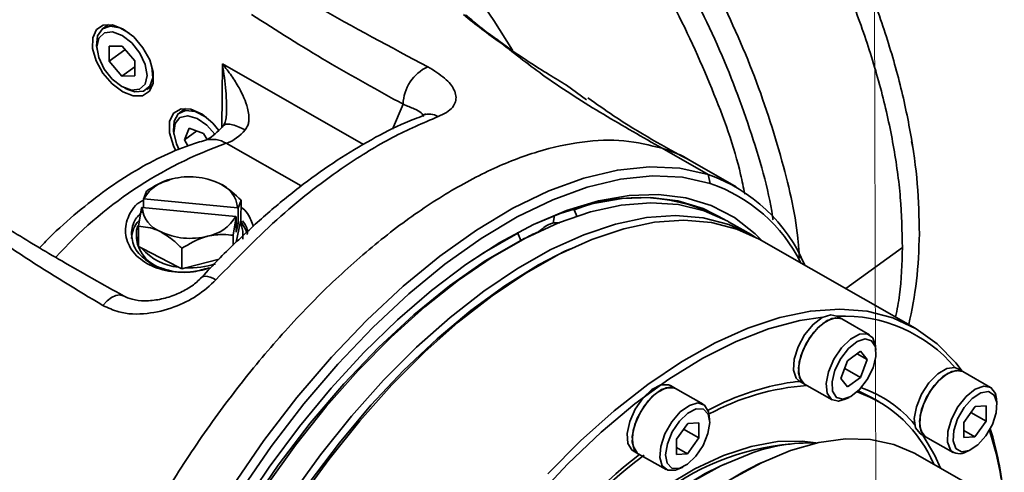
# Model space of a CAD drawing. Header units: millimetres. Extents: x -7686 to -856, y -458 to 6140.
# Tile 79 of 102: x -3475.19 to -3469.66, y 2011.47 to 2014.02. Entities that reach past the tile are written whole.
import ezdxf

# ---------------------------------------------------------------- set-up
doc = ezdxf.new("R2010")
doc.units = ezdxf.units.MM
doc.header["$LTSCALE"] = 5
doc.layers.add('1轮廓实线层', color=7, linetype='Continuous', lineweight=18)

msp = doc.modelspace()

# ---------------------------------------------------------------- linework, layer by layer
at = {"linetype": 'Continuous', "lineweight": 35}
for p, q in [((-3474.6943, 2013.991), (-3474.7271, 2013.967)), ((-3474.7604, 2013.8663), (-3474.7584, 2013.8476)), ((-3474.6904, 2013.7839), (-3474.6898, 2013.8687)), ((-3474.6898, 2013.8687), (-3474.6174, 2013.8701)), ((-3474.6174, 2013.8701), (-3474.5456, 2013.7866)), ((-3474.6023, 2013.8481), (-3474.6904, 2013.7839)), ((-3474.6023, 2013.8481), (-3474.5837, 2013.8309)), ((-3474.6186, 2013.7004), (-3474.6904, 2013.7839)), ((-3474.5458, 2013.7534), (-3474.6186, 2013.7004)), ((-3474.5456, 2013.7866), (-3474.5462, 2013.7017)), ((-3474.0563, 2013.4125), (-3474.0536, 2013.769)), ((-3474.0536, 2013.769), (-3473.2592, 2013.3162)), ((-3474.5462, 2013.7017), (-3474.6186, 2013.7004)), ((-3474.4785, 2013.6256), (-3474.4456, 2013.6495)), ((-3472.0047, 2013.5677), (-3472.118, 2013.6487)), ((-3474.6018, 2013.6325), (-3474.5846, 2013.6248)), ((-3473.0962, 2013.4023), (-3473.0368, 2013.5421)), ((-3474.2617, 2013.5181), (-3474.2946, 2013.4941)), ((-3474.3279, 2013.3934), (-3474.3259, 2013.3747)), ((-3474.267, 2013.3411), (-3474.2407, 2013.4071)), ((-3474.1974, 2013.3919), (-3474.267, 2013.3411)), ((-3474.2407, 2013.4071), (-3474.1591, 2013.3784)), ((-3474.1591, 2013.3784), (-3474.1395, 2013.3446)), ((-3474.2476, 2013.3078), (-3474.267, 2013.3411)), ((-3473.6101, 2013.0821), (-3474.0314, 2013.3222)), ((-3470.1698, 2013.299), (-3470.1771, 2013.333)), ((-3471.3208, 2013.1463), (-3471.5804, 2013.2943)), ((-3471.1633, 2013.077), (-3471.4229, 2013.225)), ((-3471.3091, 2013.0957), (-3471.3208, 2013.1463)), ((-3474.4808, 2013.0532), (-3474.4971, 2013.0086)), ((-3474.4971, 2013.0086), (-3474.4975, 2012.9608)), ((-3474.4944, 2013.0104), (-3474.4971, 2013.0086)), ((-3473.9677, 2012.9596), (-3474.4944, 2013.0104)), ((-3473.965, 2012.9572), (-3473.9486, 2013.0018)), ((-3473.9486, 2013.0018), (-3473.9495, 2012.8867)), ((-3474.508, 2012.9597), (-3474.5248, 2012.8556)), ((-3474.508, 2012.9597), (-3474.5053, 2012.9615)), ((-3474.5053, 2012.9615), (-3473.9786, 2012.9107)), ((-3473.965, 2012.9572), (-3473.9677, 2012.9596)), ((-3473.9656, 2012.8711), (-3473.965, 2012.9572)), ((-3472.1934, 2012.873), (-3472.1847, 2012.9156)), ((-3472.0806, 2012.952), (-3472.0749, 2012.9487)), ((-3472.0749, 2012.9487), (-3472.0572, 2012.909)), ((-3473.9926, 2012.8043), (-3473.9759, 2012.9083)), ((-3473.9786, 2012.9107), (-3473.9759, 2012.9083)), ((-3473.9759, 2012.9083), (-3473.9765, 2012.8223)), ((-3473.9765, 2012.7656), (-3473.9528, 2012.872)), ((-3473.9765, 2012.8223), (-3473.9656, 2012.8711)), ((-3473.9761, 2012.8722), (-3473.9656, 2012.8711)), ((-3473.9528, 2012.872), (-3473.9495, 2012.8867)), ((-3471.2526, 2012.9069), (-3471.2583, 2012.9102)), ((-3471.0795, 2012.8083), (-3471.2064, 2012.8806)), ((-3474.5371, 2012.8158), (-3474.5373, 2012.7865)), ((-3474.5248, 2012.8556), (-3474.5257, 2012.7405)), ((-3473.993, 2012.7488), (-3473.9926, 2012.8043)), ((-3473.9383, 2012.782), (-3473.9381, 2012.8114)), ((-3472.3924, 2012.8159), (-3472.3964, 2012.8182)), ((-3472.3748, 2012.7761), (-3472.3924, 2012.8159)), ((-3472.2687, 2012.8279), (-3472.2964, 2012.8149)), ((-3470.1564, 2012.2822), (-3471.0333, 2012.782)), ((-3474.5075, 2012.7313), (-3474.5257, 2012.7405)), ((-3474.5075, 2012.7313), (-3474.2997, 2012.6253)), ((-3474.2807, 2012.7312), (-3474.2816, 2012.616)), ((-3472.0956, 2012.7292), (-3472.1233, 2012.7162)), ((-3470.2284, 2012.7353), (-3470.5458, 2012.5042)), ((-3474.2602, 2012.6215), (-3474.0709, 2012.6695)), ((-3474.2997, 2012.6253), (-3474.2816, 2012.616)), ((-3474.2602, 2012.6215), (-3474.2816, 2012.616)), ((-3470.5691, 2012.3334), (-3470.5979, 2012.3498)), ((-3470.4133, 2012.2446), (-3470.5691, 2012.3334)), ((-3470.5366, 2012.0981), (-3470.4635, 2012.1514)), ((-3470.4635, 2012.1514), (-3470.4274, 2012.1045)), ((-3470.377, 2012.1571), (-3470.3792, 2012.1799)), ((-3470.5738, 2011.998), (-3470.5366, 2012.0981)), ((-3470.4837, 2012.1366), (-3470.4274, 2012.1045)), ((-3470.4274, 2012.1045), (-3470.4646, 2012.0044)), ((-3470.5527, 2012.0547), (-3470.4646, 2012.0044)), ((-3469.8885, 2012.0372), (-3469.9174, 2012.0537)), ((-3469.7328, 2011.9485), (-3469.8885, 2012.0372)), ((-3470.8052, 2011.9818), (-3470.834, 2011.9801)), ((-3470.8071, 2011.9829), (-3470.7782, 2011.9664)), ((-3470.5377, 2011.9512), (-3470.5738, 2011.998)), ((-3470.4646, 2012.0044), (-3470.5377, 2011.9512)), ((-3471.5047, 2011.9419), (-3471.5335, 2011.9584)), ((-3471.3489, 2011.8532), (-3471.5047, 2011.9419)), ((-3470.7782, 2011.9664), (-3470.6225, 2011.8776)), ((-3470.4015, 2011.8915), (-3470.4768, 2011.9283)), ((-3470.5494, 2011.8813), (-3470.5287, 2011.891)), ((-3470.3615, 2011.8687), (-3470.4015, 2011.8915)), ((-3469.6965, 2011.861), (-3469.6987, 2011.8838)), ((-3469.8831, 2011.7514), (-3469.8194, 2011.8399)), ((-3469.8426, 2011.8076), (-3469.757, 2011.7588)), ((-3469.8194, 2011.8399), (-3469.7564, 2011.8437)), ((-3469.7564, 2011.8437), (-3469.757, 2011.7588)), ((-3471.3126, 2011.7657), (-3471.3148, 2011.7885)), ((-3469.8837, 2011.6665), (-3469.8831, 2011.7514)), ((-3469.757, 2011.7588), (-3469.8207, 2011.6703)), ((-3471.4992, 2011.6561), (-3471.4356, 2011.7446)), ((-3471.4588, 2011.7123), (-3471.3731, 2011.6635)), ((-3471.4356, 2011.7446), (-3471.3725, 2011.7484)), ((-3471.3725, 2011.7484), (-3471.3731, 2011.6635)), ((-3469.8834, 2011.706), (-3469.8207, 2011.6703)), ((-3471.4999, 2011.5713), (-3471.4992, 2011.6561)), ((-3471.3731, 2011.6635), (-3471.4368, 2011.575)), ((-3470.1265, 2011.6867), (-3470.0977, 2011.6702)), ((-3470.0977, 2011.6702), (-3469.9419, 2011.5815)), ((-3469.8207, 2011.6703), (-3469.8837, 2011.6665)), ((-3471.7427, 2011.5914), (-3471.7138, 2011.575)), ((-3471.4996, 2011.6107), (-3471.4368, 2011.575)), ((-3469.8689, 2011.5851), (-3469.8481, 2011.5949)), ((-3471.7138, 2011.575), (-3471.5581, 2011.4862)), ((-3471.4368, 2011.575), (-3471.4999, 2011.5713)), ((-3471.0047, 2011.532), (-3471.0324, 2011.519)), ((-3469.7164, 2011.3243), (-3470.1549, 2011.5742)), ((-3471.485, 2011.4898), (-3471.4643, 2011.4996)), ((-3471.2296, 2011.5162), (-3471.2572, 2011.5032))]:
    msp.add_line(p, q, dxfattribs=at)
at = {"linetype": 'Continuous', "lineweight": 35, "flags": 128}
for points in [[(-3476.2836, 2015.8762), (-3476.1934, 2015.9355), (-3476.0348, 2016.0135), (-3475.8621, 2016.0685), (-3475.6768, 2016.0998), (-3475.4804, 2016.1074), (-3475.2744, 2016.0912), (-3475.0605, 2016.0512), (-3474.8405, 2015.9878), (-3474.6161, 2015.9015), (-3474.3891, 2015.793), (-3474.1613, 2015.6632), (-3473.9346, 2015.5131), (-3473.7108, 2015.3439), (-3473.4917, 2015.1571), (-3473.279, 2014.954), (-3473.0746, 2014.7364), (-3472.8799, 2014.5059), (-3472.6967, 2014.2645), (-3472.5263, 2014.014), (-3472.4222, 2013.8459)], [(-3474.6142, 2013.6126), (-3474.555, 2013.5895), (-3474.5027, 2013.5904), (-3474.4637, 2013.6153), (-3474.4427, 2013.6612), (-3474.4422, 2013.7224), (-3474.4624, 2013.7917), (-3474.5007, 2013.8606), (-3474.5525, 2013.9209), (-3474.6116, 2013.9653), (-3474.6709, 2013.9884), (-3474.7232, 2013.9874), (-3474.7622, 2013.9625), (-3474.7831, 2013.9167), (-3474.7836, 2013.8554), (-3474.7635, 2013.7862), (-3474.7252, 2013.7172), (-3474.6734, 2013.657), (-3474.6142, 2013.6126)], [(-3474.7604, 2013.8663), (-3474.7609, 2013.8714), (-3474.7551, 2013.9275), (-3474.7287, 2013.9659), (-3474.6853, 2013.9813), (-3474.6308, 2013.9718), (-3474.5775, 2013.9423)], [(-3474.6191, 2013.6412), (-3474.5649, 2013.6214), (-3474.5188, 2013.6264), (-3474.4878, 2013.6557), (-3474.4766, 2013.7047), (-3474.487, 2013.7659), (-3474.5173, 2013.8301), (-3474.5629, 2013.8874), (-3474.6169, 2013.9292), (-3474.6711, 2013.9491), (-3474.7172, 2013.944), (-3474.7482, 2013.9148), (-3474.7593, 2013.8658), (-3474.749, 2013.8045), (-3474.7187, 2013.7404), (-3474.6731, 2013.683), (-3474.6191, 2013.6412)], [(-3474.4561, 2013.7756), (-3474.4499, 2013.7536), (-3474.4449, 2013.6914), (-3474.4613, 2013.6433), (-3474.4968, 2013.6159), (-3474.5466, 2013.6129), (-3474.5846, 2013.6248)], [(-3474.0731, 2013.3947), (-3474.1076, 2013.4358), (-3474.1681, 2013.4858), (-3474.2303, 2013.5136), (-3474.2859, 2013.5157), (-3474.3277, 2013.4918), (-3474.3504, 2013.4449), (-3474.3508, 2013.3812), (-3474.3291, 2013.309), (-3474.3149, 2013.2803)], [(-3474.3279, 2013.3934), (-3474.3247, 2013.4472), (-3474.3013, 2013.4886), (-3474.2601, 2013.5077), (-3474.2068, 2013.5019), (-3474.1486, 2013.472), (-3474.1449, 2013.4694)], [(-3474.0964, 2013.3746), (-3474.1407, 2013.4244), (-3474.1955, 2013.4622), (-3474.2487, 2013.4772), (-3474.2922, 2013.4671), (-3474.3195, 2013.4335), (-3474.3264, 2013.3813), (-3474.3119, 2013.3187), (-3474.2966, 2013.2854)], [(-3474.0489, 2013.4203), (-3474.0474, 2013.4219), (-3474.0333, 2013.4293), (-3474.0133, 2013.4304), (-3473.9879, 2013.4253), (-3473.9583, 2013.4141), (-3473.9254, 2013.3974)], [(-3474.3125, 2010.8552), (-3474.1604, 2011.1288), (-3473.9956, 2011.3942), (-3473.8196, 2011.6491), (-3473.634, 2011.891), (-3473.4406, 2012.1177), (-3473.2411, 2012.3271), (-3473.0373, 2012.5174), (-3472.8312, 2012.6867), (-3472.6246, 2012.8335), (-3472.4194, 2012.9564), (-3472.2175, 2013.0544), (-3472.0208, 2013.1265), (-3471.8311, 2013.172), (-3471.6501, 2013.1905), (-3471.4795, 2013.1819), (-3471.3208, 2013.1463)], [(-3471.3091, 2013.0957), (-3471.4659, 2013.1309), (-3471.6345, 2013.1394), (-3471.8134, 2013.1211), (-3472.0009, 2013.0761), (-3472.1953, 2013.0048), (-3472.3948, 2012.908), (-3472.5975, 2012.7865), (-3472.8017, 2012.6415), (-3473.0054, 2012.4742), (-3473.2068, 2012.2861), (-3473.404, 2012.0792), (-3473.5951, 2011.8551), (-3473.7785, 2011.6161), (-3473.9524, 2011.3642), (-3474.1153, 2011.1019), (-3474.2656, 2010.8315)], [(-3473.9507, 2011.2598), (-3473.7894, 2011.5), (-3473.619, 2011.7289), (-3473.441, 2011.9447), (-3473.2569, 2012.1453), (-3473.0684, 2012.3291), (-3472.8771, 2012.4944), (-3472.6846, 2012.6397), (-3472.4927, 2012.7638), (-3472.3031, 2012.8656), (-3472.1175, 2012.9442), (-3471.9374, 2012.9989), (-3471.7644, 2013.0292), (-3471.6001, 2013.0348), (-3471.4459, 2013.0158), (-3471.3032, 2012.9722), (-3471.1732, 2012.9045), (-3471.0571, 2012.8133), (-3471.0168, 2012.7726)], [(-3473.8077, 2011.3931), (-3473.6422, 2011.6232), (-3473.4688, 2011.8408), (-3473.2888, 2012.0442), (-3473.1038, 2012.2314), (-3472.9156, 2012.4009), (-3472.7257, 2012.5512), (-3472.5359, 2012.6808), (-3472.3477, 2012.7888), (-3472.1628, 2012.8742), (-3471.9829, 2012.9361), (-3471.8096, 2012.9741), (-3471.6443, 2012.9878), (-3471.4885, 2012.9772), (-3471.3437, 2012.9422), (-3471.211, 2012.8832), (-3471.2064, 2012.8806)], [(-3471.2327, 2012.8949), (-3471.3499, 2012.9548), (-3471.4909, 2012.9978), (-3471.6432, 2013.0166), (-3471.8054, 2013.011), (-3471.9763, 2012.9811), (-3472.1541, 2012.927), (-3472.3034, 2012.8655)], [(-3472.583, 2012.4904), (-3472.3932, 2012.6184), (-3472.2052, 2012.7245), (-3472.0207, 2012.8079), (-3471.8413, 2012.8679), (-3471.6686, 2012.9039), (-3471.504, 2012.9155), (-3471.3491, 2012.9028), (-3471.2052, 2012.8658), (-3471.0736, 2012.8049), (-3471.056, 2012.7943)], [(-3473.9504, 2012.8826), (-3473.9217, 2012.8351), (-3473.9158, 2012.8172)], [(-3471.0333, 2012.782), (-3471.1591, 2012.8395), (-3471.303, 2012.8765), (-3471.4579, 2012.8892), (-3471.6224, 2012.8776), (-3471.7951, 2012.8416), (-3471.9745, 2012.7816), (-3472.159, 2012.6982), (-3472.347, 2012.5921), (-3472.5368, 2012.4641)], [(-3472.6901, 2012.6358), (-3472.5808, 2012.7079), (-3472.3924, 2012.8159)], [(-3474.6345, 2009.6337), (-3474.5554, 2009.9059), (-3474.4582, 2010.1813), (-3474.3438, 2010.4571), (-3474.2132, 2010.7306), (-3474.068, 2010.999), (-3473.9094, 2011.2596), (-3473.7392, 2011.5098), (-3473.5589, 2011.747), (-3473.3706, 2011.9688), (-3473.176, 2012.1731), (-3472.9771, 2012.3577), (-3472.7759, 2012.5208), (-3472.5744, 2012.6607), (-3472.3748, 2012.7761)], [(-3472.1233, 2012.7162), (-3472.2746, 2012.6381), (-3472.4646, 2012.5207), (-3472.6556, 2012.3816), (-3472.8459, 2012.2221), (-3473.0338, 2012.0436), (-3473.2176, 2011.8477), (-3473.3955, 2011.6363), (-3473.5661, 2011.4111), (-3473.7277, 2011.1744), (-3473.8789, 2010.9281), (-3474.0183, 2010.6746), (-3474.1446, 2010.4161), (-3474.2568, 2010.155), (-3474.3537, 2009.8936), (-3474.4346, 2009.6343), (-3474.4986, 2009.3795), (-3474.5453, 2009.1315), (-3474.5741, 2008.8924), (-3474.5849, 2008.6645), (-3474.5774, 2008.4499), (-3474.5744, 2008.4153)], [(-3474.1722, 2012.5655), (-3474.1683, 2012.5691), (-3474.16, 2012.5728), (-3474.1494, 2012.574), (-3474.1368, 2012.5726), (-3474.1224, 2012.5688), (-3474.1066, 2012.5626), (-3474.0897, 2012.554)], [(-3473.6673, 2011.3404), (-3473.5012, 2011.5695), (-3473.3271, 2011.786), (-3473.1466, 2011.9881), (-3472.9613, 2012.1739), (-3472.7729, 2012.3419), (-3472.583, 2012.4904)], [(-3474.6103, 2012.4633), (-3474.6109, 2012.4636), (-3474.6298, 2012.4687), (-3474.6522, 2012.4654), (-3474.6765, 2012.4538), (-3474.7014, 2012.4348), (-3474.7254, 2012.4093)], [(-3472.5368, 2012.4641), (-3472.7268, 2012.3156), (-3472.9152, 2012.1476), (-3473.1005, 2011.9618), (-3473.2809, 2011.7597), (-3473.455, 2011.5432), (-3473.6212, 2011.3141)], [(-3469.8917, 2012.039), (-3469.9285, 2012.0874), (-3470.0323, 2012.1944), (-3470.1505, 2012.2788), (-3470.2821, 2012.3398), (-3470.426, 2012.3768), (-3470.5809, 2012.3895), (-3470.7455, 2012.3778), (-3470.9182, 2012.3418), (-3471.0976, 2012.2818), (-3471.2821, 2012.1984), (-3471.4701, 2012.0923), (-3471.6599, 2011.9644)], [(-3472.2945, 2011.3216), (-3472.1107, 2011.5175), (-3471.9228, 2011.696), (-3471.7325, 2011.8555), (-3471.5415, 2011.9946), (-3471.3515, 2012.112), (-3471.1642, 2012.2067), (-3470.9814, 2012.2777), (-3470.8047, 2012.3245), (-3470.6764, 2012.3435)], [(-3470.5979, 2012.3498), (-3470.6318, 2012.3571), (-3470.6799, 2012.3416), (-3470.7311, 2012.3025), (-3470.7785, 2012.245), (-3470.8156, 2012.1769), (-3470.8374, 2012.1073), (-3470.841, 2012.0458), (-3470.8259, 2012.0005), (-3470.8071, 2011.9829)], [(-3470.7782, 2011.9664), (-3470.783, 2011.9695), (-3470.8069, 2012.0042), (-3470.8127, 2012.0585), (-3470.7998, 2012.1253), (-3470.7698, 2012.1953), (-3470.7269, 2012.2592), (-3470.6767, 2012.3083), (-3470.6262, 2012.3361), (-3470.582, 2012.3387), (-3470.5691, 2012.3334)], [(-3470.5691, 2012.3334), (-3470.6029, 2012.3406), (-3470.6511, 2012.3252), (-3470.7023, 2012.2861), (-3470.7497, 2012.2286), (-3470.7867, 2012.1605), (-3470.8086, 2012.0909), (-3470.8122, 2012.0293), (-3470.797, 2011.984), (-3470.7782, 2011.9664)], [(-3470.5494, 2011.8813), (-3470.5886, 2011.8704), (-3470.6273, 2011.8807), (-3470.6511, 2011.9154), (-3470.657, 2011.9698), (-3470.644, 2012.0365), (-3470.6141, 2012.1065), (-3470.5711, 2012.1704), (-3470.521, 2012.2196), (-3470.4704, 2012.2473), (-3470.4263, 2012.2499), (-3470.3945, 2012.227), (-3470.3794, 2012.1817), (-3470.3792, 2012.1799)], [(-3470.5636, 2011.8813), (-3470.5179, 2011.8967), (-3470.4695, 2011.9356), (-3470.4258, 2011.9921), (-3470.3936, 2012.0576), (-3470.3776, 2012.1221), (-3470.3803, 2012.1759), (-3470.4014, 2012.2107), (-3470.4376, 2012.2212), (-3470.4833, 2012.2058), (-3470.5317, 2012.167), (-3470.5753, 2012.1105), (-3470.6076, 2012.045), (-3470.6236, 2011.9804), (-3470.6208, 2011.9267), (-3470.5998, 2011.8919), (-3470.5636, 2011.8813)], [(-3469.9174, 2012.0537), (-3469.9336, 2012.0597), (-3469.9785, 2012.055), (-3470.0293, 2012.0253), (-3470.0791, 2011.9746), (-3470.1212, 2011.9098), (-3470.1499, 2011.8397), (-3470.1613, 2011.7737), (-3470.1538, 2011.7207), (-3470.1286, 2011.6879), (-3470.1265, 2011.6867)], [(-3469.8885, 2012.0372), (-3469.9048, 2012.0433), (-3469.9497, 2012.0385), (-3470.0005, 2012.0088), (-3470.0503, 2011.9582), (-3470.0923, 2011.8934), (-3470.121, 2011.8233), (-3470.1324, 2011.7573), (-3470.125, 2011.7043), (-3470.0998, 2011.6715), (-3470.0977, 2011.6702)], [(-3470.0977, 2011.6702), (-3470.1144, 2011.685), (-3470.131, 2011.7286), (-3470.129, 2011.7892), (-3470.1086, 2011.8584), (-3470.0727, 2011.927), (-3470.0259, 2011.9857), (-3469.9748, 2012.0266), (-3469.9261, 2012.0442), (-3469.8885, 2012.0372)], [(-3471.6599, 2011.9644), (-3471.8498, 2011.8158), (-3472.0383, 2011.6479), (-3472.2235, 2011.462)], [(-3471.6369, 2011.9365), (-3471.6873, 2011.8889), (-3471.7311, 2011.826), (-3471.7624, 2011.7561), (-3471.7768, 2011.6887), (-3471.7725, 2011.633), (-3471.7501, 2011.5965), (-3471.7427, 2011.5914)], [(-3471.7138, 2011.575), (-3471.7346, 2011.5955), (-3471.7482, 2011.6425), (-3471.743, 2011.7051), (-3471.7198, 2011.7749), (-3471.6816, 2011.8424), (-3471.6337, 2011.8987), (-3471.5825, 2011.936), (-3471.5349, 2011.9493), (-3471.5047, 2011.9419)], [(-3471.6081, 2011.9201), (-3471.6585, 2011.8725), (-3471.7023, 2011.8095), (-3471.7335, 2011.7396), (-3471.748, 2011.6723), (-3471.7437, 2011.6166), (-3471.7212, 2011.58), (-3471.7138, 2011.575)], [(-3471.5335, 2011.9584), (-3471.5433, 2011.9627), (-3471.5866, 2011.9623), (-3471.6369, 2011.9365)], [(-3471.5047, 2011.9419), (-3471.5145, 2011.9463), (-3471.5578, 2011.9458), (-3471.6081, 2011.9201)], [(-3469.9587, 2011.5962), (-3469.9753, 2011.6399), (-3469.9733, 2011.7004), (-3469.9529, 2011.7696), (-3469.9169, 2011.8383), (-3469.8702, 2011.897), (-3469.819, 2011.9379), (-3469.7703, 2011.9554), (-3469.7307, 2011.9472), (-3469.7055, 2011.9144), (-3469.6987, 2011.8838)], [(-3469.9281, 2011.6048), (-3469.8965, 2011.5858), (-3469.8532, 2011.5926), (-3469.8049, 2011.6241), (-3469.7589, 2011.6756), (-3469.7222, 2011.7392), (-3469.7004, 2011.8052), (-3469.6968, 2011.8636), (-3469.7119, 2011.9054), (-3469.7436, 2011.9244), (-3469.7868, 2011.9176), (-3469.8352, 2011.8861), (-3469.8812, 2011.8346), (-3469.9179, 2011.771), (-3469.9397, 2011.705), (-3469.9433, 2011.6467), (-3469.9281, 2011.6048)], [(-3471.485, 2011.4898), (-3471.505, 2011.4823), (-3471.5483, 2011.4818), (-3471.5788, 2011.5068), (-3471.5924, 2011.5537), (-3471.5873, 2011.6163), (-3471.564, 2011.6861), (-3471.5259, 2011.7537), (-3471.4779, 2011.8099), (-3471.4267, 2011.8472), (-3471.3791, 2011.8605), (-3471.3415, 2011.8481), (-3471.3191, 2011.8115), (-3471.3148, 2011.7885)], [(-3471.4373, 2011.5158), (-3471.3897, 2011.5614), (-3471.3491, 2011.6219), (-3471.3219, 2011.6882), (-3471.312, 2011.7502), (-3471.321, 2011.7985), (-3471.3476, 2011.8256), (-3471.3877, 2011.8275), (-3471.4351, 2011.8038), (-3471.4827, 2011.7582), (-3471.5233, 2011.6977), (-3471.5505, 2011.6314), (-3471.5604, 2011.5694), (-3471.5513, 2011.5212), (-3471.5248, 2011.494), (-3471.4847, 2011.4922), (-3471.4373, 2011.5158)], [(-3470.7152, 2011.6353), (-3470.7916, 2011.6454), (-3470.9313, 2011.6433), (-3471.0796, 2011.6163), (-3471.235, 2011.5649), (-3471.3955, 2011.4896), (-3471.5591, 2011.3914), (-3471.7238, 2011.2714), (-3471.8877, 2011.1312), (-3472.0488, 2010.9723), (-3472.2051, 2010.7969), (-3472.2569, 2010.7336)], [(-3471.1881, 2011.433), (-3471.0207, 2011.5244), (-3470.8571, 2011.5928), (-3470.6991, 2011.6377), (-3470.5485, 2011.6584), (-3470.4069, 2011.6549), (-3470.2758, 2011.6271), (-3470.1568, 2011.5753), (-3470.1549, 2011.5742)], [(-3470.0144, 2011.4941), (-3470.046, 2011.5643), (-3470.1138, 2011.6794)], [(-3472.9267, 2007.7548), (-3472.9852, 2007.8595), (-3473.0381, 2008.0003), (-3473.0739, 2008.1592), (-3473.092, 2008.3346), (-3473.0924, 2008.5242), (-3473.0749, 2008.7259), (-3473.0399, 2008.9373), (-3472.9876, 2009.1559), (-3472.9188, 2009.3792), (-3472.8342, 2009.6046), (-3472.7348, 2009.8294), (-3472.6219, 2010.0509), (-3472.4966, 2010.2666), (-3472.3605, 2010.4739), (-3472.2152, 2010.6705), (-3472.0623, 2010.854), (-3471.9038, 2011.0222), (-3471.7413, 2011.1733), (-3471.5769, 2011.3053), (-3471.4125, 2011.4168), (-3471.2499, 2011.5065), (-3471.0911, 2011.5733)], [(-3471.2572, 2011.5032), (-3471.3369, 2011.4631), (-3471.501, 2011.3646), (-3471.6664, 2011.2442), (-3471.8308, 2011.1035), (-3471.9925, 2010.9441), (-3472.1493, 2010.768), (-3472.2994, 2010.5774), (-3472.441, 2010.3744), (-3472.5723, 2010.1617), (-3472.6918, 2009.9418), (-3472.798, 2009.7173), (-3472.8896, 2009.491), (-3472.9656, 2009.2656), (-3473.0249, 2009.0439), (-3473.0668, 2008.8285), (-3473.091, 2008.6221), (-3473.097, 2008.4272), (-3473.0894, 2008.2884)], [(-3471.0324, 2011.519), (-3471.1263, 2011.4714), (-3471.2956, 2011.369), (-3471.4662, 2011.2448), (-3471.6359, 2011.1004), (-3471.8028, 2010.9372), (-3471.9652, 2010.7573), (-3472.121, 2010.5625), (-3472.2687, 2010.3552), (-3472.4065, 2010.1376), (-3472.5327, 2009.9123), (-3472.6461, 2009.6817), (-3472.7454, 2009.4486), (-3472.8293, 2009.2155), (-3472.8969, 2008.9851), (-3472.9476, 2008.7599), (-3472.9806, 2008.5426), (-3472.9957, 2008.3356), (-3472.9926, 2008.1413), (-3472.9883, 2008.0869)]]:
    msp.add_lwpolyline(points, dxfattribs=at)
at = {"linetype": 'Continuous', "lineweight": 35}
for centre, radius, start, end in [((-3472.7973, 2013.5355), 0.2396, 114.6466, 178.4194), ((-3472.8905, 2013.3888), 0.0978, 59.0662, 110.1792), ((-3474.1105, 2013.5459), 0.2373, 289.4629, 321.2468), ((-3473.2601, 2011.1329), 2.3212, 109.4072, 138.1817), ((-3474.1111, 2013.1919), 0.1528, 58.5708, 104.5421), ((-3471.6235, 2012.2788), 0.9188, 22.8698, 70.7668), ((-3474.2957, 2012.8959), 0.2294, 100.2607, 150.0385), ((-3474.2389, 2012.7416), 0.3923, 64.5645, 104.4093), ((-3474.1308, 2012.9435), 0.1639, 5.6305, 68.3989), ((-3471.5948, 2012.2568), 0.8862, 26.2766, 71.1947), ((-3471.7116, 2012.0146), 1.0022, 61.2592, 111.2481), ((-3474.3422, 2012.9776), 0.1639, 185.6305, 248.3989), ((-3474.4037, 2012.78), 0.1606, 138.3673, 177.6356), ((-3474.1773, 2013.0252), 0.2294, 280.2607, 330.0385), ((-3474.0697, 2012.8116), 0.1316, 359.9095, 27.3433), ((-3474.4092, 2012.8148), 0.1278, 160.7387, 204.5276), ((-3474.234, 2013.1795), 0.3923, 244.5645, 284.4093), ((-3471.3322, 2010.7661), 2.2643, 115.2034, 117.4159), ((-3474.3395, 2012.8103), 0.1993, 186.8652, 258.2857), ((-3474.272, 2012.9365), 0.3124, 221.0609, 264.9057), ((-3474.234, 2013.0559), 0.4352, 266.5517, 289.1285), ((-3470.5563, 2011.5301), 0.8192, 40.2266, 92.7271), ((-3470.6371, 2010.5565), 1.4367, 96.8699, 118.4616), ((-3470.6658, 2010.5911), 1.3715, 94.1602, 118.3083), ((-3470.7248, 2011.2355), 0.7285, 22.6306, 70.601), ((-3470.6845, 2011.3012), 0.6836, 39.7161, 70.7646), ((-3471.3791, 2011.1616), 1.7284, 4.0742, 18.3782), ((-3471.4372, 2011.1851), 1.7837, 5.0272, 17.2875), ((-3470.7312, 2010.2222), 1.4133, 94.9402, 129.1605), ((-3470.748, 2010.6635), 0.9724, 88.0689, 110.6647), ((-3469.9066, 2011.6486), 0.0739, 225.1503, 300.7015), ((-3469.287, 2008.4984), 3.9113, 128.2153, 141.7655), ((-3469.3682, 2008.5641), 3.7909, 127.5976, 141.7488)]:
    msp.add_arc(centre, radius, start, end, dxfattribs=at)
for points in [[(-3472.9292, 2017.0462), (-3472.8398, 2017.0005), (-3472.661, 2016.9091), (-3472.3929, 2016.7359), (-3472.1284, 2016.5386), (-3471.8704, 2016.3166), (-3471.6214, 2016.073), (-3471.3843, 2015.8103), (-3471.1616, 2015.5312), (-3470.9556, 2015.2387), (-3470.7685, 2014.9361), (-3470.6025, 2014.6265), (-3470.4592, 2014.3133), (-3470.3402, 2013.9999), (-3470.2466, 2013.6895), (-3470.1802, 2013.3858), (-3470.139, 2013.0906), (-3470.135, 2012.9053), (-3470.133, 2012.8126)], [(-3470.2284, 2012.7353), (-3470.2304, 2012.8282), (-3470.2344, 2013.014), (-3470.2756, 2013.3098), (-3470.3422, 2013.6142), (-3470.436, 2013.9254), (-3470.5553, 2014.2396), (-3470.6989, 2014.5535), (-3470.8654, 2014.8638), (-3471.0528, 2015.1671), (-3471.2593, 2015.4602), (-3471.4826, 2015.74), (-3471.7202, 2016.0034), (-3471.9697, 2016.2476), (-3472.2284, 2016.4701), (-3472.4935, 2016.6678), (-3472.7622, 2016.8414), (-3472.9415, 2016.933), (-3473.0311, 2016.9788)], [(-3470.2284, 2012.7353), (-3470.2304, 2012.8282), (-3470.2344, 2013.014), (-3470.2756, 2013.3098), (-3470.3422, 2013.6142), (-3470.436, 2013.9254), (-3470.5553, 2014.2396), (-3470.6989, 2014.5535), (-3470.8654, 2014.8638), (-3471.0528, 2015.1671), (-3471.2593, 2015.4602), (-3471.4826, 2015.74), (-3471.7202, 2016.0034), (-3471.9697, 2016.2476), (-3472.2284, 2016.4701), (-3472.4935, 2016.6678), (-3472.7622, 2016.8414), (-3472.9415, 2016.933), (-3473.0311, 2016.9788)], [(-3471.5804, 2013.2943), (-3471.6504, 2013.3115), (-3471.7902, 2013.346), (-3472.0268, 2013.3366), (-3472.2783, 2013.2824), (-3472.5426, 2013.1801), (-3472.8149, 2013.0323), (-3473.0909, 2012.8413), (-3473.3661, 2012.6102), (-3473.6359, 2012.3428), (-3473.896, 2012.0435), (-3474.1417, 2011.7169), (-3474.3711, 2011.3694), (-3474.5051, 2011.1252), (-3474.5721, 2011.0031)]]:
    msp.add_open_spline(points, degree=3, dxfattribs=at)
for points, knots in [([(-3474.1499, 2016.8659), (-3474.065, 2016.8155), (-3473.8951, 2016.7146), (-3473.5585, 2016.5662), (-3473.1667, 2016.3497), (-3472.7326, 2016.0309), (-3472.3172, 2015.6486), (-3471.9318, 2015.215), (-3471.5886, 2014.741), (-3471.2956, 2014.2415), (-3471.0614, 2013.7286), (-3470.9015, 2013.2321), (-3470.8194, 2012.8775), (-3470.8096, 2012.7052), (-3470.8079, 2012.6764)], [0, 0, 0, 0, 0.063754, 0.127584, 0.223329, 0.319072, 0.41481, 0.510547, 0.606101, 0.701654, 0.797294, 0.892934, 0.982118, 1, 1, 1, 1]), ([(-3474.2764, 2016.7322), (-3474.1661, 2016.6901), (-3473.9782, 2016.6185), (-3473.7011, 2016.5001), (-3473.3948, 2016.3435), (-3473.0248, 2016.1013), (-3472.6042, 2015.7533), (-3472.2086, 2015.3471), (-3471.8477, 2014.8964), (-3471.534, 2014.4125), (-3471.2726, 2013.9097), (-3471.0802, 2013.4044), (-3470.9805, 2013.0619), (-3470.9566, 2012.8971), (-3470.9557, 2012.8908)], [0, 0, 0, 0, 0.08041, 0.136916, 0.193379, 0.293708, 0.394037, 0.494362, 0.594686, 0.695036, 0.795385, 0.895701, 0.996016, 1, 1, 1, 1]), ([(-3471.1154, 2013.0366), (-3471.1226, 2013.0731), (-3471.1606, 2013.2656), (-3471.2953, 2013.6354), (-3471.5204, 2014.1303), (-3471.8096, 2014.6188), (-3472.1476, 2015.0799), (-3472.5251, 2015.5024), (-3472.9319, 2015.8724), (-3473.3566, 2016.1814), (-3473.7843, 2016.419), (-3474.1267, 2016.5384), (-3474.3181, 2016.5765), (-3474.3671, 2016.5863)], [0, 0, 0, 0, 0.023893, 0.125941, 0.230695, 0.335448, 0.440202, 0.544955, 0.649709, 0.754463, 0.859267, 0.964032, 1, 1, 1, 1]), ([(-3473.7646, 2014.2392), (-3473.6852, 2014.191), (-3473.3953, 2014.0154), (-3473.1067, 2013.8635), (-3472.8972, 2013.7532)], [0, 0, 0, 0, 0.27412, 1, 1, 1, 1]), ([(-3473.0368, 2013.5421), (-3473.179, 2013.6203), (-3473.4637, 2013.7768), (-3473.7477, 2013.9569), (-3473.8899, 2014.0471)], [0, 0, 0, 0, 0.499574, 1, 1, 1, 1]), ([(-3472.4877, 2013.8883), (-3472.4877, 2013.8883), (-3472.5615, 2013.9374), (-3472.6296, 2013.992), (-3472.6977, 2014.0466)], [0, 0, 0, 0, 0.000017, 1, 1, 1, 1]), ([(-3472.498, 2013.8996), (-3472.5301, 2013.9221), (-3472.5965, 2013.9686), (-3472.6551, 2014.0198), (-3472.6854, 2014.0462)], [0, 0, 0, 0, 0.484297, 1, 1, 1, 1]), ([(-3472.4991, 2013.899), (-3472.4991, 2013.8989), (-3472.4992, 2013.8987), (-3472.4984, 2013.8977), (-3472.495, 2013.8944), (-3472.4909, 2013.891), (-3472.4877, 2013.8883)], [0, 0, 0, 0, 0.07337, 0.165989, 0.339293, 1, 1, 1, 1]), ([(-3472.118, 2013.6487), (-3472.1506, 2013.6688), (-3472.2168, 2013.7098), (-3472.3473, 2013.7903), (-3472.442, 2013.8581), (-3472.4991, 2013.899)], [0, 0, 0, 0, 0.278157, 0.564433, 1, 1, 1, 1]), ([(-3472.4877, 2013.8883), (-3472.4044, 2013.8229), (-3472.2141, 2013.6734), (-3471.9093, 2013.4822), (-3471.6902, 2013.357), (-3471.5804, 2013.2943)], [0, 0, 0, 0, 0.279631, 0.639396, 1, 1, 1, 1]), ([(-3474.0536, 2013.769), (-3474.0534, 2013.7687), (-3474.0355, 2013.7473), (-3474.0019, 2013.7034), (-3473.9505, 2013.6222), (-3473.9112, 2013.5362), (-3473.901, 2013.4625), (-3473.9096, 2013.4205), (-3473.9197, 2013.4058), (-3473.9254, 2013.3974)], [0, 0, 0, 0, 0.00229, 0.195807, 0.387058, 0.682707, 0.868296, 0.925322, 1, 1, 1, 1]), ([(-3474.0299, 2013.5087), (-3474.0306, 2013.5449), (-3474.0323, 2013.6342), (-3474.045, 2013.7192), (-3474.0535, 2013.7686), (-3474.0536, 2013.769)], [0, 0, 0, 0, 0.404631, 0.995943, 1, 1, 1, 1]), ([(-3472.8972, 2013.7532), (-3472.863, 2013.7317), (-3472.7945, 2013.6888), (-3472.7418, 2013.6202), (-3472.7333, 2013.5543), (-3472.7726, 2013.5033), (-3472.8234, 2013.4804), (-3472.8402, 2013.4727)], [0, 0, 0, 0, 0.204324, 0.40907, 0.639246, 0.880502, 1, 1, 1, 1]), ([(-3474.6102, 2012.4639), (-3474.726, 2012.5285), (-3474.9376, 2012.6466), (-3475.2258, 2012.8188), (-3475.4745, 2012.9814), (-3475.7073, 2013.1525), (-3475.9558, 2013.3466), (-3476.1972, 2013.536), (-3476.3614, 2013.6486), (-3476.4304, 2013.696)], [0, 0, 0, 0, 0.188855, 0.345072, 0.472337, 0.597951, 0.731573, 0.887221, 1, 1, 1, 1]), ([(-3474.7254, 2012.4093), (-3474.8717, 2012.4972), (-3475.1648, 2012.6734), (-3475.5389, 2012.9383), (-3475.8608, 2013.192), (-3476.1616, 2013.436), (-3476.3785, 2013.5908), (-3476.5039, 2013.6803)], [0, 0, 0, 0, 0.245097, 0.491029, 0.641891, 0.793021, 1, 1, 1, 1]), ([(-3472.9209, 2013.4724), (-3472.9238, 2013.4794), (-3472.9292, 2013.4926), (-3472.9694, 2013.5156), (-3473.0146, 2013.5334), (-3473.0368, 2013.5421)], [0, 0, 0, 0, 0.362422, 0.687513, 1, 1, 1, 1]), ([(-3471.4229, 2013.225), (-3471.5659, 2013.3031), (-3471.7569, 2013.4073), (-3471.949, 2013.5438), (-3471.9973, 2013.5781)], [0, 0, 0, 0, 0.7487639, 1, 1, 1, 1]), ([(-3472.9234, 2013.478), (-3472.9571, 2013.4653), (-3473.0535, 2013.4289), (-3473.2152, 2013.3455), (-3473.4069, 2013.2305), (-3473.5981, 2013.0949), (-3473.7875, 2012.9419), (-3473.9737, 2012.7705), (-3474.1021, 2012.6439), (-3474.1664, 2012.5712), (-3474.1715, 2012.5654)], [0, 0, 0, 0, 0.0814263, 0.2329379, 0.384638, 0.5358631, 0.6860649, 0.8365511, 0.9871338, 1, 1, 1, 1]), ([(-3472.8402, 2013.4727), (-3472.9254, 2013.4363), (-3473.097, 2013.3628), (-3473.3942, 2013.1796), (-3473.7308, 2012.9228), (-3473.9689, 2012.6781), (-3474.0897, 2012.554)], [0, 0, 0, 0, 0.207068, 0.417182, 0.704432, 1, 1, 1, 1]), ([(-3474.0307, 2013.5087), (-3474.0304, 2013.4969), (-3474.0299, 2013.473), (-3474.0369, 2013.4438), (-3474.0439, 2013.4273), (-3474.0481, 2013.4212), (-3474.0486, 2013.4207), (-3474.0487, 2013.4206)], [0, 0, 0, 0, 0.305727, 0.623951, 0.824039, 0.966396, 1, 1, 1, 1]), ([(-3472.9101, 2013.4871), (-3472.9096, 2013.4872), (-3472.9087, 2013.4874), (-3472.9197, 2013.4831), (-3472.925, 2013.481)], [0, 0, 0, 0, 0.519611, 1, 1, 1, 1]), ([(-3474.0488, 2013.4204), (-3474.0569, 2013.4116), (-3474.08, 2013.3865), (-3474.1142, 2013.358), (-3474.1431, 2013.3416), (-3474.1473, 2013.3403), (-3474.1493, 2013.3397)], [0, 0, 0, 0, 0.169358, 0.487211, 0.75958, 1, 1, 1, 1]), ([(-3474.1493, 2013.3397), (-3474.1786, 2013.331), (-3474.2618, 2013.3061), (-3474.4, 2013.2476), (-3474.5637, 2013.1584), (-3474.7272, 2013.0489), (-3474.8884, 2012.9194), (-3475.0069, 2012.8138), (-3475.0696, 2012.7472), (-3475.0813, 2012.7347)], [0, 0, 0, 0, 0.0935, 0.265524, 0.438847, 0.61299, 0.786804, 0.95999, 1, 1, 1, 1]), ([(-3471.4229, 2013.225), (-3471.4229, 2013.225), (-3471.4696, 2013.2584), (-3471.525, 2013.2763), (-3471.5804, 2013.2943)], [0, 0, 0, 0, 0.000973, 1, 1, 1, 1]), ([(-3474.3365, 2013.1216), (-3474.3669, 2013.1112), (-3474.4172, 2013.0941), (-3474.4628, 2013.0648), (-3474.4808, 2013.0532)], [0, 0, 0, 0, 0.604635, 1, 1, 1, 1]), ([(-3473.9486, 2013.0018), (-3473.9834, 2013.0341), (-3474.023, 2013.0707), (-3474.0653, 2013.0932), (-3474.0705, 2013.0959)], [0, 0, 0, 0, 0.879051, 1, 1, 1, 1]), ([(-3474.4778, 2012.6459), (-3474.4946, 2012.6568), (-3474.5283, 2012.6787), (-3474.5771, 2012.7345), (-3474.6085, 2012.8175), (-3474.5853, 2012.9156), (-3474.5422, 2012.9816), (-3474.5007, 2013.0001), (-3474.4972, 2013.0016)], [0, 0, 0, 0, 0.1218105, 0.2440738, 0.4875762, 0.7320894, 0.9773646, 1, 1, 1, 1]), ([(-3474.4976, 2012.9436), (-3474.5162, 2012.9256), (-3474.5588, 2012.8839), (-3474.5705, 2012.7977), (-3474.54, 2012.7067), (-3474.4821, 2012.6638), (-3474.4531, 2012.6424)], [0, 0, 0, 0, 0.203608, 0.46894, 0.734434, 1, 1, 1, 1]), ([(-3473.9489, 2012.9631), (-3473.9489, 2012.9631), (-3473.9329, 2012.9522), (-3473.8998, 2012.9168), (-3473.8877, 2012.8787), (-3473.8798, 2012.8541)], [0, 0, 0, 0, 0.000278, 0.354997, 1, 1, 1, 1]), ([(-3473.9148, 2012.8094), (-3473.9136, 2012.8137), (-3473.9062, 2012.8399), (-3473.9252, 2012.865), (-3473.9412, 2012.8861)], [0, 0, 0, 0, 0.163372, 1, 1, 1, 1]), ([(-3472.1554, 2012.8749), (-3472.1688, 2012.8757), (-3472.1955, 2012.8775), (-3472.2382, 2012.8558), (-3472.2638, 2012.8337), (-3472.2734, 2012.8255)], [0, 0, 0, 0, 0.385307, 0.770613, 1, 1, 1, 1]), ([(-3474.5248, 2012.8556), (-3474.4898, 2012.8523), (-3474.45, 2012.8485), (-3474.4076, 2012.8277), (-3474.4025, 2012.8252)], [0, 0, 0, 0, 0.879051, 1, 1, 1, 1]), ([(-3474.4025, 2012.8252), (-3474.3768, 2012.8095), (-3474.3342, 2012.7834), (-3474.2959, 2012.746), (-3474.2807, 2012.7312)], [0, 0, 0, 0, 0.604635, 1, 1, 1, 1]), ([(-3474.1364, 2012.7995), (-3474.1061, 2012.8046), (-3474.0559, 2012.813), (-3474.0105, 2012.8067), (-3473.9926, 2012.8043)], [0, 0, 0, 0, 0.604635, 1, 1, 1, 1]), ([(-3470.133, 2012.8126), (-3470.136, 2012.7227), (-3470.142, 2012.5434), (-3470.1756, 2012.3828), (-3470.1923, 2012.3027)], [0, 0, 0, 0, 0.501537, 1, 1, 1, 1]), ([(-3474.2807, 2012.7312), (-3474.2394, 2012.7561), (-3474.1925, 2012.7844), (-3474.1425, 2012.7979), (-3474.1364, 2012.7995)], [0, 0, 0, 0, 0.879051, 1, 1, 1, 1]), ([(-3470.2284, 2012.7353), (-3470.2306, 2012.6447), (-3470.234, 2012.5083), (-3470.2583, 2012.386), (-3470.2664, 2012.3449)], [0, 0, 0, 0, 0.664415, 1, 1, 1, 1]), ([(-3470.2284, 2012.7353), (-3470.2306, 2012.6447), (-3470.234, 2012.5083), (-3470.2583, 2012.386), (-3470.2664, 2012.3449)], [0, 0, 0, 0, 0.664415, 1, 1, 1, 1]), ([(-3474.1176, 2012.622), (-3474.1501, 2012.6129), (-3474.2274, 2012.5915), (-3474.3353, 2012.5969), (-3474.4219, 2012.618), (-3474.4592, 2012.6366), (-3474.4778, 2012.6459)], [0, 0, 0, 0, 0.266604, 0.632889, 0.816812, 1, 1, 1, 1]), ([(-3474.4531, 2012.6424), (-3474.4178, 2012.6273), (-3474.3472, 2012.5971), (-3474.2266, 2012.5936), (-3474.157, 2012.6128), (-3474.1277, 2012.6209)], [0, 0, 0, 0, 0.367347, 0.734627, 1, 1, 1, 1]), ([(-3474.0897, 2012.554), (-3474.1238, 2012.5226), (-3474.1915, 2012.4602), (-3474.3285, 2012.3943), (-3474.4801, 2012.3571), (-3474.6228, 2012.3611), (-3474.6966, 2012.3958), (-3474.7254, 2012.4093)], [0, 0, 0, 0, 0.199859, 0.396589, 0.615344, 0.849584, 1, 1, 1, 1]), ([(-3474.1732, 2012.5665), (-3474.1809, 2012.558), (-3474.2021, 2012.5347), (-3474.2552, 2012.4987), (-3474.3263, 2012.4645), (-3474.4074, 2012.4412), (-3474.4888, 2012.4332), (-3474.5615, 2012.4409), (-3474.5948, 2012.4566), (-3474.6101, 2012.4638)], [0, 0, 0, 0, 0.077146, 0.214113, 0.366454, 0.52968, 0.697966, 0.860917, 1, 1, 1, 1])]:
    msp.add_open_spline(points, degree=3, knots=knots, dxfattribs=at)
at = {"layer": '1轮廓实线层', "lineweight": 13}
msp.add_line((-3470.3693, 2008.9768), (-3470.3961, 2017.2305), dxfattribs=at)

doc.saveas('drawing.dxf')
